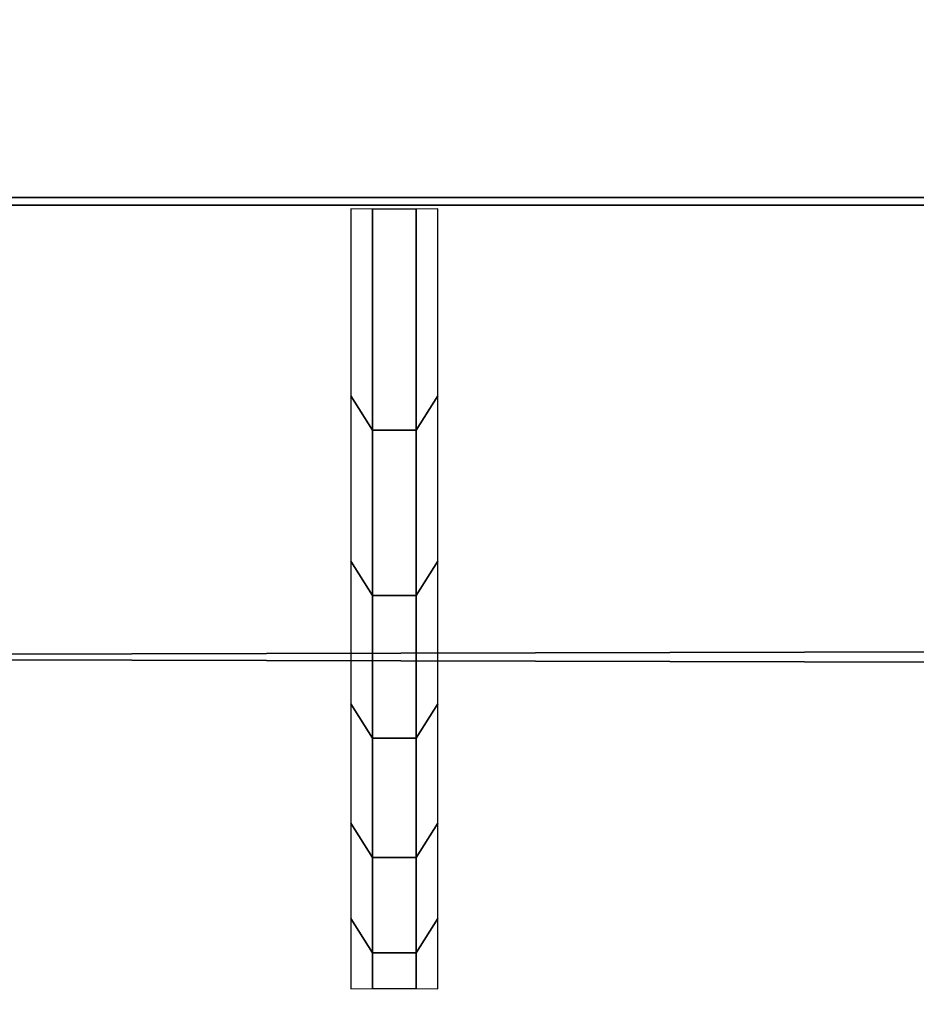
# Model space of a CAD drawing. Header units: inches. Extents: x 0 to 46, y -28.1 to 0.1.
# Tile 51 of 122: x 23.18 to 23.288, y -27.959 to -27.841. Entities that reach past the tile are written whole.
import ezdxf

# ---------------------------------------------------------------- set-up
doc = ezdxf.new("R2010")
doc.units = ezdxf.units.IN
doc.header["$LTSCALE"] = 0.03937
doc.header["$MEASUREMENT"] = 0
doc.layers.add('A-FURN-3-ST', color=151, linetype='Continuous')
doc.layers.add('A-FURN-3-STITCH', color=15, linetype='Continuous')

msp = doc.modelspace()

# ---------------------------------------------------------------- meshes
at = {"layer": 'A-FURN-3-ST'}
mesh = msp.add_polyface(dxfattribs=at)
corners = [(0.25, -0.49123, 5), (45.75, -27.51, 5), (0.25, -27.51, 5), (0.125, -0.49123, 5.03349), (0.125, -27.51, 5.03349), (0.25, -28.01, 5.5), (0.125, -27.97651, 5.5), (0.25, -27.97194, 5.30866), (0.125, -27.941, 5.32148), (0.25, -27.86356, 5.14645), (0.125, -27.83987, 5.17013), (0.25, -27.70134, 5.03806), (0.125, -27.68853, 5.069), (0.03349, -27.65351, 5.15355), (0.03349, -27.885, 5.5), (0.25, -28.01, 16.9), (0.125, -27.97651, 16.9), (0.25, -26.91, 18), (0.125, -26.91, 17.96651), (0.25, -27.1947, 17.96252), (0.125, -27.18603, 17.93017), (0.25, -27.46, 17.85263), (0.125, -27.44325, 17.82362), (0.25, -27.68782, 17.67782), (0.125, -27.66414, 17.65413), (0.25, -27.86263, 17.45), (0.125, -27.83362, 17.43325), (0.25, -27.97252, 17.1847), (0.125, -27.94017, 17.17603), (0.03349, -27.85178, 17.15235), (0.03349, -26.91, 17.875), (0.03349, -27.59943, 17.58943), (0.03349, -27.75438, 17.3875), (0.125, -1.1, 17.96651), (0.25, -1.1, 18), (45.75, -28.01, 16.9), (45.75, -27.97252, 17.1847), (45.75, -27.86263, 17.45), (45.75, -27.68782, 17.67782), (45.75, -27.46, 17.85263), (45.75, -27.1947, 17.96252), (45.75, -27.70134, 5.03806), (45.75, -27.86356, 5.14645), (45.75, -27.97194, 5.30866)]
mesh.append_faces([[corners[k] for k in face] for face in [(0, 1, 2), (3, 2, 4), (5, 6, 7), (7, 6, 8), (7, 8, 9), (9, 8, 10), (9, 10, 11), (11, 10, 12), (11, 12, 2), (2, 12, 4), (4, 12, 13), (14, 8, 6), (5, 15, 6), (6, 15, 16), (6, 16, 14), (17, 18, 19), (19, 18, 20), (19, 20, 21), (21, 20, 22), (21, 22, 23), (23, 22, 24), (23, 24, 25), (25, 24, 26), (25, 26, 27), (27, 26, 28), (27, 28, 15), (15, 28, 16), (16, 28, 29), (18, 30, 20), (24, 31, 32, 26), (26, 32, 29, 28), (33, 30, 18), (34, 18, 17), (15, 35, 27), (27, 36, 25), (25, 37, 23), (23, 38, 21), (21, 39, 19), (19, 40, 17), (5, 35, 15), (2, 1, 11), (11, 41, 9), (9, 42, 7), (7, 43, 5)]])
mesh = msp.add_polyface(dxfattribs=at)
corners = [(45.875, -0.49123, 5.03349), (45.96651, -27.51, 5.125), (45.875, -27.51, 5.03349), (45.75, -0.49123, 5), (45.75, -27.51, 5), (45.96651, -27.85646, 5.35649), (45.875, -27.97651, 5.5), (45.875, -27.941, 5.32148), (45.75, -28.01, 5.5), (45.75, -27.97194, 5.30866), (45.875, -27.83987, 5.17013), (45.75, -27.86356, 5.14645), (45.875, -27.68853, 5.069), (45.75, -27.70134, 5.03806), (45.96651, -27.65351, 5.15355), (45.96651, -27.77517, 5.23483), (45.96651, -27.885, 16.9), (45.875, -27.97651, 16.9), (45.75, -28.01, 16.9), (45.875, -27.94017, 17.17603), (45.75, -27.97252, 17.1847), (45.96651, -27.16235, 17.84178), (45.875, -26.91, 17.96651), (45.875, -27.18603, 17.93017), (45.75, -26.91, 18), (45.75, -27.1947, 17.96252), (45.875, -27.44325, 17.82362), (45.75, -27.46, 17.85263), (45.875, -27.66414, 17.65413), (45.75, -27.68782, 17.67782), (45.875, -27.83362, 17.43325), (45.75, -27.86263, 17.45), (45.875, -1.1, 17.96651), (0.25, -27.97252, 17.1847), (0.25, -27.86263, 17.45), (0.25, -27.68782, 17.67782), (0.25, -27.46, 17.85263), (0.25, -27.1947, 17.96252), (0.25, -26.91, 18), (0.25, -28.01, 5.5), (0.25, -27.70134, 5.03806), (0.25, -27.86356, 5.14645), (0.25, -27.97194, 5.30866), (45.75, -1.1, 18)]
mesh.append_faces([[corners[k] for k in face] for face in [(0, 1, 2), (3, 2, 4), (5, 6, 7), (7, 6, 8), (7, 8, 9), (7, 9, 10), (10, 9, 11), (10, 11, 12), (12, 11, 13), (12, 13, 2), (2, 13, 4), (2, 1, 12), (12, 14, 15, 10), (6, 16, 17), (6, 17, 8), (8, 17, 18), (16, 19, 17), (17, 19, 20), (17, 20, 18), (21, 22, 23), (22, 24, 23), (23, 24, 25), (23, 25, 26), (26, 25, 27), (26, 27, 28), (28, 27, 29), (28, 29, 30), (30, 29, 31), (30, 31, 19), (19, 31, 20), (32, 24, 22), (33, 18, 20), (34, 20, 31), (35, 31, 29), (36, 29, 27), (37, 27, 25), (38, 25, 24), (8, 18, 39), (40, 4, 13), (41, 13, 11), (42, 11, 9), (39, 9, 8), (24, 43, 38)]])
at = {"layer": 'A-FURN-3-STITCH'}
mesh = msp.add_polymesh((7, 4), dxfattribs=at)
for k, corner in enumerate([(23.22006, -27.95741, 17.23487), (23.22266, -27.95738, 17.23486), (23.22787, -27.95738, 17.23486), (23.23048, -27.95741, 17.23487), (23.22006, -27.94898, 17.27306), (23.22266, -27.95311, 17.27487), (23.22787, -27.95311, 17.27487), (23.23048, -27.94898, 17.27306), (23.22006, -27.93758, 17.31046), (23.22266, -27.94171, 17.31227), (23.22787, -27.94171, 17.31227), (23.23048, -27.93758, 17.31046), (23.22006, -27.92328, 17.34685), (23.22266, -27.92741, 17.34867), (23.22787, -27.92741, 17.34867), (23.23048, -27.92328, 17.34685), (23.22006, -27.90618, 17.38202), (23.22266, -27.91031, 17.38383), (23.22787, -27.91031, 17.38383), (23.23048, -27.90618, 17.38202), (23.22006, -27.88637, 17.41573), (23.22266, -27.8905, 17.41754), (23.22787, -27.8905, 17.41754), (23.23048, -27.88637, 17.41573), (23.22006, -27.86397, 17.44778), (23.22266, -27.86402, 17.4478), (23.22787, -27.86402, 17.4478), (23.23048, -27.86397, 17.44778)]):
    mesh.set_mesh_vertex(divmod(k, 4), corner)

doc.saveas('drawing.dxf')
